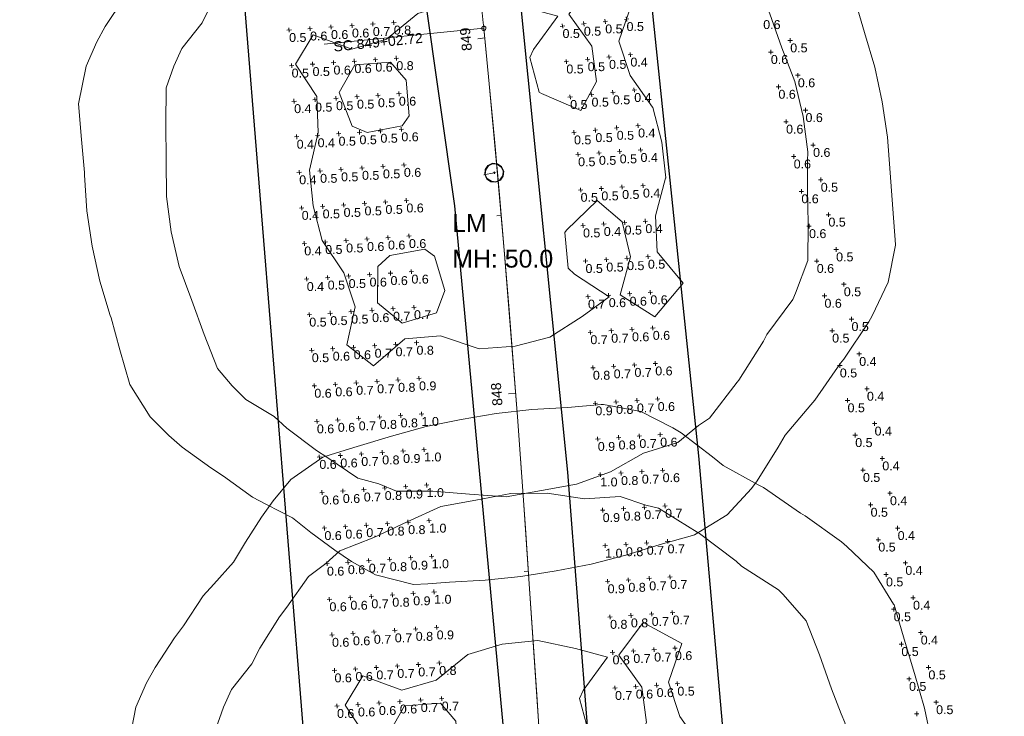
# Model space of a CAD drawing. Extents: x 11759 to 13757, y -2685 to 8839.
# Tile 50 of 55: x 12624 to 12900, y 7132 to 7328. Entities that reach past the tile are written whole.
import ezdxf

# ---------------------------------------------------------------- set-up
doc = ezdxf.new("R2010")
doc.units = 0
doc.header["$MEASUREMENT"] = 0
for name, color, linetype, lineweight in [('AGI32-115446_BK001 - Copy -- 2023-Jan-03 22h-01m-38s-DRAWING', 7, 'Continuous', 0), ('AGI32-Project_1-CALCPTS', 7, 'Continuous', 0), ('AGI32-Project_1-LUMINAIRE', 7, 'Continuous', 0), ('AGI32-Project_1-MARKPOINT', 7, 'Continuous', 0), ('AGI32-Project_1-POLE_PENDANT', 7, 'Continuous', 0), ('AGI32-Project_1-STATISTICAL_AREA', 7, 'Continuous', 0), ('AGI32-Project_1-TEMPLATE', 7, 'Continuous', 0)]:
    doc.layers.add(name, color=color, linetype=linetype, lineweight=lineweight)
doc.styles.add('AGI32-Arial', font='arial.ttf')

# ---------------------------------------------------------------- blocks, each defined once
blk = doc.blocks.new('AGI32-ID1buv4w-Project_1-STATISTICAL_AREA-US 23 NB - Overall')
at = {"layer": 'AGI32-Project_1-STATISTICAL_AREA', "color": 7, "linetype": 'Continuous', "lineweight": 30}
for p, q in [((597.56, 5823.13), (644.11, 5496.34)), ((617.34, 5157.8), (584.78, 5558.94)), ((644.11, 5496.34), (666.46, 5256.13))]:
    blk.add_line(p, q, dxfattribs=at)
blk = doc.blocks.new('AGI32-ID1buv4w-Project_1-STATISTICAL_AREA-US 23 SB - Overall')
at = {"layer": 'AGI32-Project_1-STATISTICAL_AREA', "color": 7, "linetype": 'Continuous', "lineweight": 30}
for p, q in [((712.63, 5426.3), (691.66, 5626.99)), ((659.7, 5581.99), (675.78, 5421.7)), ((736.94, 5149.82), (712.63, 5426.3)), ((675.78, 5421.7), (701.41, 5088.01))]:
    blk.add_line(p, q, dxfattribs=at)
blk = doc.blocks.new('AGI32-ID1buv4w-Project_1-LUMINAIRE-LM_Symbol')
at = {"layer": 'AGI32-Project_1-LUMINAIRE', "color": 7, "linetype": 'ByBlock', "lineweight": 0}
for p, q in [((-0.779, 0.45, 0.3), (-0.9, 0, 0.3)), ((-0.779, 0.45), (-0.9, 0)), ((-0.9, 0, 0.3), (-0.779, 0.45, 0.3)), ((-0.9, 0, 0.3), (-0.779, -0.45, 0.3)), ((-0.9, 0), (-0.9, 0, 0.3)), ((-0.9, 0), (-0.779, -0.45)), ((-0.779, -0.45, 0.3), (-0.9, 0, 0.3)), ((-0.9, 0, 0.3), (-0.9, 0)), ((-0.734, 0.405), (-0.855, 0)), ((-0.855, 0), (-0.734, -0.405)), ((-0.45, 0.779, 0.3), (-0.779, 0.45, 0.3)), ((-0.45, 0.779), (-0.779, 0.45)), ((-0.779, 0.45, 0.3), (-0.45, 0.779, 0.3)), ((-0.779, 0.45), (-0.779, 0.45, 0.3)), ((-0.779, 0.45, 0.3), (-0.779, 0.45)), ((-0.405, 0.734), (-0.734, 0.405)), ((0, 0.9, 0.3), (-0.45, 0.779, 0.3)), ((0, 0.9), (-0.45, 0.779)), ((-0.45, 0.779, 0.3), (0, 0.9, 0.3)), ((-0.45, 0.779), (-0.45, 0.779, 0.3)), ((-0.45, 0.779, 0.3), (-0.45, 0.779)), ((0, 0.855), (-0.405, 0.734)), ((-0.1, 0), (0.1, 0)), ((0.45, 0.779, 0.3), (0, 0.9, 0.3)), ((0.45, 0.779), (0, 0.9)), ((0, 0.9), (0, 0.9, 0.3)), ((0, 0.9, 0.3), (0.45, 0.779, 0.3)), ((0, 0.9, 0.3), (0, 0.9)), ((0.405, 0.734), (0, 0.855)), ((0, -0.1), (0, 0.1)), ((0, 0.1), (0.1, 0)), ((0, -0.1), (0.1, 0)), ((0.734, 0.405), (0.405, 0.734)), ((0.779, 0.45, 0.3), (0.45, 0.779, 0.3)), ((0.779, 0.45), (0.45, 0.779)), ((0.45, 0.779), (0.45, 0.779, 0.3)), ((0.45, 0.779, 0.3), (0.779, 0.45, 0.3)), ((0.45, 0.779, 0.3), (0.45, 0.779)), ((0.855, 0), (0.734, 0.405)), ((0.734, -0.405), (0.855, 0)), ((0.9, 0, 0.3), (0.779, 0.45, 0.3)), ((0.9, 0), (0.779, 0.45)), ((0.779, 0.45), (0.779, 0.45, 0.3)), ((0.779, 0.45, 0.3), (0.9, 0, 0.3)), ((0.779, 0.45, 0.3), (0.779, 0.45)), ((0.779, -0.45, 0.3), (0.9, 0, 0.3)), ((0.779, -0.45), (0.9, 0)), ((0.9, 0, 0.3), (0.779, -0.45, 0.3)), ((0.9, 0, 0.3), (0.9, 0)), ((0.9, 0), (0.9, 0, 0.3)), ((-0.779, -0.45, 0.3), (-0.45, -0.779, 0.3)), ((-0.779, -0.45), (-0.779, -0.45, 0.3)), ((-0.779, -0.45), (-0.45, -0.779)), ((-0.45, -0.779, 0.3), (-0.779, -0.45, 0.3)), ((-0.779, -0.45, 0.3), (-0.779, -0.45)), ((-0.734, -0.405), (-0.405, -0.734)), ((-0.45, -0.779, 0.3), (0, -0.9, 0.3)), ((-0.45, -0.779), (-0.45, -0.779, 0.3)), ((-0.45, -0.779), (0, -0.9)), ((0, -0.9, 0.3), (-0.45, -0.779, 0.3)), ((-0.45, -0.779, 0.3), (-0.45, -0.779)), ((-0.405, -0.734), (0, -0.855)), ((0, -0.855), (0.405, -0.734)), ((0, -0.9, 0.3), (0.45, -0.779, 0.3)), ((0, -0.9), (0.45, -0.779)), ((0.45, -0.779, 0.3), (0, -0.9, 0.3)), ((0, -0.9), (0, -0.9, 0.3)), ((0, -0.9, 0.3), (0, -0.9)), ((0.405, -0.734), (0.734, -0.405)), ((0.45, -0.779, 0.3), (0.779, -0.45, 0.3)), ((0.45, -0.779), (0.779, -0.45)), ((0.779, -0.45, 0.3), (0.45, -0.779, 0.3)), ((0.45, -0.779), (0.45, -0.779, 0.3)), ((0.45, -0.779, 0.3), (0.45, -0.779)), ((0.779, -0.45), (0.779, -0.45, 0.3)), ((0.779, -0.45, 0.3), (0.779, -0.45))]:
    blk.add_line(p, q, dxfattribs=at)
blk = doc.blocks.new('AGI32-ID1buv4w-Project_1-LUMINAIRE-LM_121-1')
at = {"layer": 'AGI32-Project_1-LUMINAIRE', "color": 7, "linetype": 'ByBlock', "lineweight": 0, "xscale": 3, "yscale": 3, "zscale": 3}
blk.add_blockref('AGI32-ID1buv4w-Project_1-LUMINAIRE-LM_Symbol', (0, 0), dxfattribs=at)
blk = doc.blocks.new('AGI32-ID1buv4w-Project_1-LUMINAIRE-LM_121_Labels')
at = {"layer": 'AGI32-Project_1-LUMINAIRE', "color": 7, "linetype": 'ByBlock', "lineweight": 0, "char_height": 5, "attachment_point": 1, "style": 'AGI32-Arial'}
for s, insert in [('LM', (-8.85, -11.04, 50)), ('MH: 50.0', (-8.85, -21.04, 50))]:
    blk.add_mtext(s, dxfattribs=dict(at, insert=insert))
blk = doc.blocks.new('AGI32-ID1buv4w-Project_1-LUMINAIRE-LM_Template1')
at = {"layer": 'AGI32-Project_1-TEMPLATE', "color": 1, "linetype": 'ByBlock', "lineweight": 0}
for p, q in [((-36.02, 109.99, -50), (-30, 110.68, -50)), ((-30, 110.68, -50), (-20, 111.88, -50)), ((-20, 111.88, -50), (-10, 112.73, -50)), ((-10, 112.73, -50), (0, 112.91, -50)), ((0, 112.91, -50), (10, 112.83, -50)), ((10, 112.83, -50), (20, 112.09, -50)), ((20, 112.09, -50), (30, 110.85, -50)), ((30, 110.85, -50), (39.4, 109.99, -50)), ((-50, 104.94, -50), (-40, 109.5, -50)), ((-40, 109.5, -50), (-36.02, 109.99, -50)), ((39.4, 109.99, -50), (40, 109.93, -50)), ((40, 109.93, -50), (49.99, 106.1, -50)), ((-55.96, 99.99, -50), (-50, 104.94, -50)), ((49.99, 106.1, -50), (58.01, 99.99, -50)), ((-59.99, 96.08, -50), (-55.96, 99.99, -50)), ((58.01, 99.99, -50), (59.99, 98.21, -50)), ((59.99, 98.21, -50), (67.49, 89.99, -50)), ((-65.67, 89.99, -50), (-59.99, 96.08, -50)), ((-69.99, 85.03, -50), (-65.67, 89.99, -50)), ((67.49, 89.99, -50), (69.99, 87, -50)), ((69.99, 87, -50), (78.64, 79.99, -50)), ((-76.51, 79.99, -50), (-69.99, 85.03, -50)), ((-79.99, 77.26, -50), (-76.51, 79.99, -50)), ((78.64, 79.99, -50), (79.99, 78.89, -50)), ((79.99, 78.89, -50), (88.87, 69.99, -50)), ((-86.94, 69.99, -50), (-79.99, 77.26, -50)), ((-89.99, 67.14, -50), (-86.94, 69.99, -50)), ((88.87, 69.99, -50), (89.99, 68.99, -50)), ((-96.87, 59.99, -50), (-89.99, 67.14, -50)), ((89.99, 68.99, -50), (98.78, 59.99, -50)), ((-99.99, 56.1, -50), (-96.87, 59.99, -50)), ((98.78, 59.99, -50), (99.99, 58.51, -50)), ((99.99, 58.51, -50), (106.17, 49.99, -50)), ((-104.18, 49.99, -50), (-99.99, 56.1, -50)), ((-108.13, 40, -50), (-104.18, 49.99, -50)), ((106.17, 49.99, -50), (109.99, 40.21, -50)), ((-109.13, 30, -50), (-108.13, 40, -50)), ((109.99, 40.21, -50), (110.07, 40, -50)), ((110.07, 40, -50), (111.13, 30, -50)), ((-109.99, 20.7, -50), (-109.13, 30, -50)), ((111.13, 30, -50), (112.21, 20, -50)), ((-111.26, 10, -50), (-110.07, 20, -50)), ((-110.07, 20, -50), (-109.99, 20.7, -50)), ((112.21, 20, -50), (113.29, 10, -50)), ((-111.61, 0, -50), (-111.26, 10, -50)), ((113.29, 10, -50), (113.56, 0, -50)), ((-111.26, -10, -50), (-111.61, 0, -50)), ((113.56, 0, -50), (113.29, -10, -50)), ((-110.07, -20, -50), (-111.26, -10, -50)), ((113.29, -10, -50), (112.21, -20, -50)), ((-109.99, -20.7, -50), (-110.07, -20, -50)), ((-109.13, -30, -50), (-109.99, -20.7, -50)), ((112.21, -20, -50), (111.13, -30, -50)), ((-108.13, -40, -50), (-109.13, -30, -50)), ((111.13, -30, -50), (110.07, -40, -50)), ((-104.18, -50, -50), (-108.13, -40, -50)), ((109.99, -40.21, -50), (106.17, -50, -50)), ((110.07, -40, -50), (109.99, -40.21, -50)), ((-99.99, -56.1, -50), (-104.18, -50, -50)), ((106.17, -50, -50), (99.99, -58.51, -50)), ((-96.87, -59.99, -50), (-99.99, -56.1, -50)), ((-89.99, -67.14, -50), (-96.87, -59.99, -50)), ((98.78, -59.99, -50), (89.99, -68.99, -50)), ((99.99, -58.51, -50), (98.78, -59.99, -50)), ((-86.94, -69.99, -50), (-89.99, -67.14, -50)), ((89.99, -68.99, -50), (88.87, -69.99, -50)), ((-79.99, -77.26, -50), (-86.94, -69.99, -50)), ((88.87, -69.99, -50), (79.99, -78.89, -50)), ((-76.51, -79.99, -50), (-79.99, -77.26, -50)), ((-69.99, -85.03, -50), (-76.51, -79.99, -50)), ((78.64, -79.99, -50), (69.99, -87, -50)), ((79.99, -78.89, -50), (78.64, -79.99, -50)), ((-65.67, -89.99, -50), (-69.99, -85.03, -50)), ((69.99, -87, -50), (67.49, -89.99, -50)), ((-59.99, -96.08, -50), (-65.67, -89.99, -50)), ((67.49, -89.99, -50), (59.99, -98.21, -50)), ((-55.96, -99.99, -50), (-59.99, -96.08, -50)), ((59.99, -98.21, -50), (58.01, -99.99, -50)), ((-50, -104.94, -50), (-55.96, -99.99, -50)), ((58.01, -99.99, -50), (49.99, -106.1, -50)), ((-40, -109.5, -50), (-50, -104.94, -50)), ((49.99, -106.1, -50), (40, -109.93, -50)), ((-36.02, -109.99, -50), (-40, -109.5, -50)), ((-30, -110.68, -50), (-36.02, -109.99, -50)), ((39.4, -109.99, -50), (30, -110.85, -50)), ((40, -109.93, -50), (39.4, -109.99, -50)), ((-20, -111.88, -50), (-30, -110.68, -50)), ((-10, -112.73, -50), (-20, -111.88, -50)), ((0, -112.91, -50), (-10, -112.73, -50)), ((10, -112.83, -50), (0, -112.91, -50)), ((20, -112.09, -50), (10, -112.83, -50)), ((30, -110.85, -50), (20, -112.09, -50))]:
    blk.add_line(p, q, dxfattribs=at)
at = {"layer": 'AGI32-Project_1-TEMPLATE', "color": 5, "linetype": 'ByBlock', "lineweight": 0}
for p, q in [((-20, 87.43, -50), (-10, 89.98, -50)), ((-10, 89.98, -50), (0, 89.96, -50)), ((0, 89.96, -50), (10, 89.99, -50)), ((10, 89.99, -50), (20, 88.29, -50)), ((-30, 84.75, -50), (-20, 87.43, -50)), ((20, 88.29, -50), (30, 84.86, -50)), ((-44.52, 79.99, -50), (-40, 82.85, -50)), ((-40, 82.85, -50), (-30, 84.75, -50)), ((30, 84.86, -50), (40, 83.65, -50)), ((40, 83.65, -50), (46.61, 79.99, -50)), ((-57.49, 69.99, -50), (-50, 77.33, -50)), ((-50, 77.33, -50), (-44.52, 79.99, -50)), ((46.61, 79.99, -50), (49.99, 78.56, -50)), ((49.99, 78.56, -50), (59.42, 69.99, -50)), ((-59.99, 67.64, -50), (-57.49, 69.99, -50)), ((59.42, 69.99, -50), (59.99, 69.5, -50)), ((59.99, 69.5, -50), (68.77, 59.99, -50)), ((-67.06, 59.99, -50), (-59.99, 67.64, -50)), ((-69.99, 56.1, -50), (-67.06, 59.99, -50)), ((68.77, 59.99, -50), (69.99, 58.35, -50)), ((69.99, 58.35, -50), (78.97, 49.99, -50)), ((-76.9, 49.99, -50), (-69.99, 56.1, -50)), ((-79.99, 45.51, -50), (-76.9, 49.99, -50)), ((78.97, 49.99, -50), (79.99, 48.41, -50)), ((79.99, 48.41, -50), (85.03, 40, -50)), ((-83.19, 40, -50), (-79.99, 45.51, -50)), ((-85.15, 30, -50), (-83.19, 40, -50)), ((85.03, 40, -50), (86.99, 30, -50)), ((-86.82, 20, -50), (-85.15, 30, -50)), ((86.99, 30, -50), (88.58, 20, -50)), ((-88.57, 10, -50), (-86.82, 20, -50)), ((88.58, 20, -50), (89.99, 12.61, -50)), ((89.99, 12.61, -50), (90.52, 10, -50)), ((-89.09, 0, -50), (-88.57, 10, -50)), ((90.52, 10, -50), (91.07, 0, -50)), ((-88.57, -10, -50), (-89.09, 0, -50)), ((91.07, 0, -50), (90.52, -10, -50)), ((-86.82, -20, -50), (-88.57, -10, -50)), ((90.52, -10, -50), (89.99, -12.61, -50)), ((89.99, -12.61, -50), (88.58, -20, -50)), ((-85.15, -30, -50), (-86.82, -20, -50)), ((88.58, -20, -50), (86.99, -30, -50)), ((-83.19, -40, -50), (-85.15, -30, -50)), ((86.99, -30, -50), (85.03, -40, -50)), ((-79.99, -45.51, -50), (-83.19, -40, -50)), ((85.03, -40, -50), (79.99, -48.41, -50)), ((-76.9, -50, -50), (-79.99, -45.51, -50)), ((79.99, -48.41, -50), (78.97, -50, -50)), ((-69.99, -56.1, -50), (-76.9, -50, -50)), ((78.97, -50, -50), (69.99, -58.35, -50)), ((-67.06, -59.99, -50), (-69.99, -56.1, -50)), ((-59.99, -67.64, -50), (-67.06, -59.99, -50)), ((68.77, -59.99, -50), (59.99, -69.5, -50)), ((69.99, -58.35, -50), (68.77, -59.99, -50)), ((-57.49, -69.99, -50), (-59.99, -67.64, -50)), ((-50, -77.33, -50), (-57.49, -69.99, -50)), ((59.42, -69.99, -50), (49.99, -78.56, -50)), ((59.99, -69.5, -50), (59.42, -69.99, -50)), ((-44.52, -79.99, -50), (-50, -77.33, -50)), ((-40, -82.85, -50), (-44.52, -79.99, -50)), ((46.61, -79.99, -50), (40, -83.65, -50)), ((49.99, -78.56, -50), (46.61, -79.99, -50)), ((-30, -84.75, -50), (-40, -82.85, -50)), ((-20, -87.43, -50), (-30, -84.75, -50)), ((30, -84.86, -50), (20, -88.29, -50)), ((40, -83.65, -50), (30, -84.86, -50)), ((-10, -89.98, -50), (-20, -87.43, -50)), ((20, -88.29, -50), (10, -89.99, -50)), ((0, -89.96, -50), (-10, -89.98, -50)), ((10, -89.99, -50), (0, -89.96, -50))]:
    blk.add_line(p, q, dxfattribs=at)
at = {"layer": 'AGI32-Project_1-TEMPLATE', "color": 3, "linetype": 'ByBlock', "lineweight": 0}
for p, q in [((-46.32, 40, -50), (-40, 47.15, -50)), ((-40, 47.15, -50), (-30, 41.31, -50)), ((-20, 42.3, -50), (-10, 47.77, -50)), ((-10, 47.77, -50), (0, 48.88, -50)), ((0, 48.88, -50), (10, 48.16, -50)), ((10, 48.16, -50), (20, 44.03, -50)), ((31.6, 40, -50), (40, 47.79, -50)), ((40, 47.79, -50), (49.57, 40, -50)), ((-30, 41.31, -50), (-20, 42.3, -50)), ((20, 44.03, -50), (28.43, 40, -50)), ((-42.07, 30, -50), (-46.32, 40, -50)), ((28.43, 40, -50), (20, 32.04, -50)), ((36.32, 30, -50), (31.6, 40, -50)), ((49.57, 40, -50), (43.99, 30, -50)), ((-30, 36.78, -50), (-35.74, 30, -50)), ((-20, 35.69, -50), (-30, 36.78, -50)), ((-16.6, 30, -50), (-20, 35.69, -50)), ((20, 32.04, -50), (18.63, 30, -50)), ((-43.55, 20, -50), (-42.07, 30, -50)), ((-35.74, 30, -50), (-33.8, 20, -50)), ((-17.63, 20, -50), (-16.6, 30, -50)), ((18.63, 30, -50), (19.43, 20, -50)), ((35.83, 20, -50), (36.32, 30, -50)), ((43.99, 30, -50), (45.35, 20, -50)), ((-47.85, 10, -50), (-43.55, 20, -50)), ((-33.8, 20, -50), (-30, 17.54, -50)), ((-20, 17.59, -50), (-17.63, 20, -50)), ((19.43, 20, -50), (20, 19.48, -50)), ((20, 19.48, -50), (30, 12.84, -50)), ((30, 12.84, -50), (35.83, 20, -50)), ((45.35, 20, -50), (49.99, 10.16, -50)), ((-30, 17.54, -50), (-20, 17.59, -50)), ((-48.64, 0, -50), (-47.85, 10, -50)), ((49.99, 10.16, -50), (50.05, 10, -50)), ((50.05, 10, -50), (50.72, 0, -50)), ((-47.85, -10, -50), (-48.64, 0, -50)), ((50.72, 0, -50), (50.05, -10, -50)), ((-43.55, -20, -50), (-47.85, -10, -50)), ((49.99, -10.16, -50), (45.35, -20, -50)), ((50.05, -10, -50), (49.99, -10.16, -50)), ((30, -12.84, -50), (20, -19.48, -50)), ((35.83, -20, -50), (30, -12.84, -50)), ((-30, -17.54, -50), (-33.8, -20, -50)), ((-20, -17.59, -50), (-30, -17.54, -50)), ((-17.63, -20, -50), (-20, -17.59, -50)), ((-42.07, -30, -50), (-43.55, -20, -50)), ((-33.8, -20, -50), (-35.74, -30, -50)), ((-16.6, -30, -50), (-17.63, -20, -50)), ((19.43, -20, -50), (18.63, -30, -50)), ((20, -19.48, -50), (19.43, -20, -50)), ((36.32, -30, -50), (35.83, -20, -50)), ((45.35, -20, -50), (43.99, -30, -50)), ((-46.32, -40, -50), (-42.07, -30, -50)), ((-35.74, -30, -50), (-30, -36.78, -50)), ((-20, -35.69, -50), (-16.6, -30, -50)), ((18.63, -30, -50), (20, -32.04, -50)), ((31.6, -40, -50), (36.32, -30, -50)), ((43.99, -30, -50), (49.57, -40, -50)), ((20, -32.04, -50), (28.43, -40, -50)), ((-30, -36.78, -50), (-20, -35.69, -50)), ((-40, -47.15, -50), (-46.32, -40, -50)), ((-30, -41.31, -50), (-40, -47.15, -50)), ((-20, -42.3, -50), (-30, -41.31, -50)), ((28.43, -40, -50), (20, -44.03, -50)), ((40, -47.79, -50), (31.6, -40, -50)), ((49.57, -40, -50), (40, -47.79, -50)), ((-10, -47.77, -50), (-20, -42.3, -50)), ((20, -44.03, -50), (10, -48.16, -50)), ((0, -48.88, -50), (-10, -47.77, -50)), ((10, -48.16, -50), (0, -48.88, -50))]:
    blk.add_line(p, q, dxfattribs=at)
blk = doc.blocks.new('AGI32-ID1buv4w-Project_1-LUMINAIRE-LM_121')
at = {"layer": 'AGI32-Project_1-POLE_PENDANT', "color": 7, "linetype": 'ByBlock', "lineweight": 0}
for q in [(3, 0), (0, 0, -50)]:
    blk.add_line((0, 0), q, dxfattribs=at)
at = {"layer": 'AGI32-Project_1-LUMINAIRE', "color": 7, "linetype": 'ByBlock', "lineweight": 0}
blk.add_blockref('AGI32-ID1buv4w-Project_1-LUMINAIRE-LM_121-1', (3, 0), dxfattribs=at)
at = {"layer": 'AGI32-Project_1-LUMINAIRE', "color": 7, "linetype": 'ByBlock', "lineweight": 0, "rotation": 349.6469913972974}
blk.add_blockref('AGI32-ID1buv4w-Project_1-LUMINAIRE-LM_121_Labels', (0, 0, -50), dxfattribs=at)
at = {"layer": 'AGI32-Project_1-TEMPLATE', "color": 7, "linetype": 'ByBlock', "lineweight": 0}
blk.add_blockref('AGI32-ID1buv4w-Project_1-LUMINAIRE-LM_Template1', (0, 0), dxfattribs=at)
blk = doc.blocks.new('AGI32-ID1buv4w-Project_1-LUMINAIRE-LM_125-1')
at = {"layer": 'AGI32-Project_1-LUMINAIRE', "color": 7, "linetype": 'ByBlock', "lineweight": 0, "xscale": 3, "yscale": 3, "zscale": 3}
blk.add_blockref('AGI32-ID1buv4w-Project_1-LUMINAIRE-LM_Symbol', (0, 0), dxfattribs=at)
blk = doc.blocks.new('AGI32-ID1buv4w-Project_1-LUMINAIRE-LM_125_Labels')
at = {"layer": 'AGI32-Project_1-LUMINAIRE', "color": 7, "linetype": 'ByBlock', "lineweight": 0, "char_height": 5, "attachment_point": 1, "style": 'AGI32-Arial'}
for s, insert in [('LM', (-8.85, -11.04, 50)), ('MH: 50.0', (-8.85, -21.04, 50))]:
    blk.add_mtext(s, dxfattribs=dict(at, insert=insert))
blk = doc.blocks.new('AGI32-ID1buv4w-Project_1-LUMINAIRE-LM_125')
at = {"layer": 'AGI32-Project_1-POLE_PENDANT', "color": 7, "linetype": 'ByBlock', "lineweight": 0}
for q in [(3, 0), (0, 0, -50)]:
    blk.add_line((0, 0), q, dxfattribs=at)
at = {"layer": 'AGI32-Project_1-LUMINAIRE', "color": 7, "linetype": 'ByBlock', "lineweight": 0}
blk.add_blockref('AGI32-ID1buv4w-Project_1-LUMINAIRE-LM_125-1', (3, 0), dxfattribs=at)
at = {"layer": 'AGI32-Project_1-LUMINAIRE', "color": 7, "linetype": 'ByBlock', "lineweight": 0, "rotation": 349.6469913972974}
blk.add_blockref('AGI32-ID1buv4w-Project_1-LUMINAIRE-LM_125_Labels', (0, 0, -50), dxfattribs=at)
at = {"layer": 'AGI32-Project_1-TEMPLATE', "color": 7, "linetype": 'ByBlock', "lineweight": 0}
blk.add_blockref('AGI32-ID1buv4w-Project_1-LUMINAIRE-LM_Template1', (0, 0), dxfattribs=at)
blk = doc.blocks.new('AGI32-ID1buv4w-MARKPOINT')
at = {"layer": 'AGI32-Project_1-MARKPOINT', "color": 0, "linetype": 'Continuous', "lineweight": 0}
for p, q in [((-0.125, 0), (0.125, 0)), ((0, -0.125), (0, 0.125))]:
    blk.add_line(p, q, dxfattribs=at)
blk = doc.blocks.new('AGI32-ID1buv4w-Project_1-CALCPTS-US 23 NB - Ramp C')
at = {"layer": 'AGI32-Project_1-MARKPOINT', "color": 6, "linetype": 'Continuous', "lineweight": 0, "xscale": 5, "yscale": 5, "zscale": 5}
for p in [(738.21, 5542.72), (732.78, 5539.48), (740.35, 5532.95), (734.91, 5529.71), (742.49, 5523.18), (737.05, 5519.94), (744.62, 5513.41), (739.19, 5510.18), (746.77, 5503.64), (741.34, 5500.41), (748.92, 5493.88), (743.49, 5490.65), (751.08, 5484.11), (745.65, 5480.88), (753.24, 5474.35), (747.81, 5471.11), (755.39, 5464.58), (749.96, 5461.35), (757.55, 5454.82), (752.12, 5451.59), (759.71, 5445.05), (754.28, 5441.82), (761.86, 5435.29), (756.43, 5432.06), (764.02, 5425.52), (758.59, 5422.29), (766.17, 5415.76), (760.74, 5412.53), (768.33, 5406), (762.9, 5402.76), (770.49, 5396.23), (765.06, 5393), (772.64, 5386.47), (767.21, 5383.23), (774.8, 5376.7), (769.37, 5373.47), (776.96, 5366.94), (771.53, 5363.7), (779.11, 5357.17), (773.68, 5353.94)]:
    blk.add_blockref('AGI32-ID1buv4w-MARKPOINT', p, dxfattribs=at)
at = {"layer": 'AGI32-Project_1-CALCPTS', "color": 6, "linetype": 'Continuous', "lineweight": 0, "char_height": 2.5, "attachment_point": 1, "style": 'AGI32-Arial'}
for s, insert in [('0.6', (730.64, 5548.42)), ('0.5', (738.21, 5541.88)), ('0.6', (732.78, 5538.65)), ('0.6', (740.35, 5532.11)), ('0.6', (734.91, 5528.88)), ('0.6', (742.49, 5522.35)), ('0.6', (737.05, 5519.11)), ('0.6', (744.62, 5512.58)), ('0.6', (739.19, 5509.34)), ('0.5', (746.77, 5502.81)), ('0.6', (741.34, 5499.58)), ('0.5', (748.92, 5493.05)), ('0.6', (743.49, 5489.81)), ('0.5', (751.08, 5483.28)), ('0.6', (745.65, 5480.05)), ('0.5', (753.24, 5473.52)), ('0.6', (747.81, 5470.28)), ('0.5', (755.39, 5463.75)), ('0.5', (749.96, 5460.52)), ('0.4', (757.55, 5453.99)), ('0.5', (752.12, 5450.75)), ('0.4', (759.71, 5444.22)), ('0.5', (754.28, 5440.99)), ('0.4', (761.86, 5434.46)), ('0.5', (756.43, 5431.22)), ('0.4', (764.02, 5424.69)), ('0.5', (758.59, 5421.46)), ('0.4', (766.17, 5414.93)), ('0.5', (760.74, 5411.69)), ('0.4', (768.33, 5405.16)), ('0.5', (762.9, 5401.93)), ('0.4', (770.49, 5395.4)), ('0.5', (765.06, 5392.16)), ('0.4', (772.64, 5385.63)), ('0.5', (767.21, 5382.4)), ('0.4', (774.8, 5375.87)), ('0.5', (769.37, 5372.63)), ('0.5', (776.96, 5366.1)), ('0.5', (771.53, 5362.87)), ('0.5', (779.11, 5356.34))]:
    blk.add_mtext(s, dxfattribs=dict(at, insert=insert))
blk = doc.blocks.new('AGI32-ID1buv4w-Project_1-CALCPTS-US 23 NB - STA 843+00 TO STA 849+00_Luminance')
at = {"layer": 'AGI32-Project_1-MARKPOINT', "color": 154, "linetype": 'Continuous', "lineweight": 0, "xscale": 5.000000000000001, "yscale": 5.000000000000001, "zscale": 5.000000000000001, "rotation": 93.95608219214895}
for p in [(690.41, 5511.6), (696.24, 5512), (678.75, 5510.8), (684.58, 5511.2), (679.44, 5500.82), (685.26, 5501.22), (691.09, 5501.62), (696.92, 5502.03), (680.13, 5490.84), (685.95, 5491.25), (691.78, 5491.65), (697.61, 5492.05), (686.65, 5481.27), (692.48, 5481.67), (698.31, 5482.08), (680.82, 5480.87), (681.51, 5470.89), (687.34, 5471.29), (693.17, 5471.7), (698.99, 5472.1), (699.68, 5462.12), (682.19, 5460.91), (688.02, 5461.32), (693.85, 5461.72), (682.89, 5450.94), (688.72, 5451.34), (694.54, 5451.74), (700.37, 5452.15), (683.58, 5440.96), (689.4, 5441.36), (695.23, 5441.77), (701.06, 5442.17), (695.92, 5431.79), (701.75, 5432.19), (684.26, 5430.99), (690.09, 5431.39), (684.95, 5421.01), (690.78, 5421.41), (696.61, 5421.82), (702.44, 5422.22), (703.13, 5412.24), (685.64, 5411.03), (691.47, 5411.44), (697.3, 5411.84), (692.16, 5401.46), (697.99, 5401.86), (703.82, 5402.27), (686.33, 5401.06), (687.02, 5391.08), (692.85, 5391.48), (698.68, 5391.89), (704.51, 5392.29), (699.37, 5381.91), (705.2, 5382.31), (687.71, 5381.1), (693.54, 5381.51), (688.4, 5371.13), (694.23, 5371.53), (700.06, 5371.94), (705.89, 5372.34), (689.09, 5361.15), (694.92, 5361.56), (700.75, 5361.96), (706.58, 5362.36)]:
    blk.add_blockref('AGI32-ID1buv4w-MARKPOINT', p, dxfattribs=at)
at = {"layer": 'AGI32-Project_1-CALCPTS', "color": 154, "linetype": 'Continuous', "lineweight": 0, "char_height": 2.5, "attachment_point": 1, "style": 'AGI32-Arial'}
for s, insert in [('0.5', (678.75, 5509.96)), ('0.5', (684.58, 5510.36)), ('0.5', (690.41, 5510.77)), ('0.4', (696.24, 5511.17)), ('0.4', (696.92, 5501.19)), ('0.5', (679.44, 5499.99)), ('0.5', (685.26, 5500.39)), ('0.5', (691.09, 5500.79)), ('0.4', (685.95, 5490.41)), ('0.5', (691.78, 5490.82)), ('0.4', (697.61, 5491.22)), ('0.5', (680.13, 5490.01)), ('0.5', (680.82, 5480.03)), ('0.5', (686.65, 5480.44)), ('0.5', (692.48, 5480.84)), ('0.5', (698.31, 5481.24)), ('0.6', (693.17, 5470.86)), ('0.6', (698.99, 5471.27)), ('0.7', (681.51, 5470.06)), ('0.6', (687.34, 5470.46)), ('0.7', (682.19, 5460.08)), ('0.7', (688.02, 5460.48)), ('0.6', (693.85, 5460.89)), ('0.6', (699.68, 5461.29)), ('0.8', (682.89, 5450.1)), ('0.7', (688.72, 5450.51)), ('0.7', (694.54, 5450.91)), ('0.6', (700.37, 5451.31)), ('0.8', (689.4, 5440.53)), ('0.7', (695.23, 5440.93)), ('0.6', (701.06, 5441.34)), ('0.9', (683.58, 5440.13)), ('0.9', (684.26, 5430.15)), ('0.8', (690.09, 5430.56)), ('0.7', (695.92, 5430.96)), ('0.6', (701.75, 5431.36)), ('0.6', (702.44, 5421.39)), ('1.0', (684.95, 5420.18)), ('0.8', (690.78, 5420.58)), ('0.7', (696.61, 5420.98)), ('0.9', (685.64, 5410.2)), ('0.8', (691.47, 5410.6)), ('0.7', (697.3, 5411.01)), ('0.7', (703.13, 5411.41)), ('1.0', (686.33, 5400.22)), ('0.8', (692.16, 5400.63)), ('0.7', (697.99, 5401.03)), ('0.7', (703.82, 5401.43)), ('0.7', (698.68, 5391.05)), ('0.7', (704.51, 5391.46)), ('0.9', (687.02, 5390.25)), ('0.8', (692.85, 5390.65)), ('0.8', (687.71, 5380.27)), ('0.8', (693.54, 5380.67)), ('0.7', (699.37, 5381.08)), ('0.7', (705.2, 5381.48)), ('0.6', (705.89, 5371.5)), ('0.8', (688.4, 5370.3)), ('0.7', (694.23, 5370.7)), ('0.7', (700.06, 5371.1)), ('0.6', (694.92, 5360.72)), ('0.6', (700.75, 5361.13)), ('0.5', (706.58, 5361.53)), ('0.7', (689.09, 5360.32))]:
    blk.add_mtext(s, dxfattribs=dict(at, insert=insert))
blk = doc.blocks.new('AGI32-ID1buv4w-Project_1-CALCPTS-US 23 NB - STA 849+00 TO STA 849+75_Luminance')
at = {"layer": 'AGI32-Project_1-MARKPOINT', "color": 154, "linetype": 'Continuous', "lineweight": 0, "xscale": 5, "yscale": 5, "zscale": 5, "rotation": 96.17008098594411}
for p in [(672.84, 5616.99), (678.82, 5617.64), (684.81, 5618.28), (666.85, 5616.34), (685.88, 5608.34), (667.93, 5606.4), (673.91, 5607.05), (679.9, 5607.69), (680.97, 5597.75), (686.96, 5598.4), (669, 5596.46), (674.99, 5597.11), (670.08, 5586.52), (676.06, 5587.16), (682.05, 5587.81), (688.03, 5588.46), (683.12, 5577.87), (689.11, 5578.52), (671.15, 5576.57), (677.14, 5577.22), (678.21, 5567.28), (684.2, 5567.93), (690.18, 5568.57), (672.23, 5566.63), (691.26, 5558.63), (673.3, 5556.69), (679.29, 5557.34), (685.27, 5557.98), (686.35, 5548.04), (692.33, 5548.69), (674.38, 5546.75), (680.36, 5547.4), (675.45, 5536.81), (681.44, 5537.45), (687.42, 5538.1), (693.41, 5538.75), (688.5, 5528.16), (694.48, 5528.81), (676.52, 5526.86), (682.51, 5527.51), (683.59, 5517.57), (689.57, 5518.22), (695.56, 5518.86), (677.6, 5516.92)]:
    blk.add_blockref('AGI32-ID1buv4w-MARKPOINT', p, dxfattribs=at)
at = {"layer": 'AGI32-Project_1-CALCPTS', "color": 154, "linetype": 'Continuous', "lineweight": 0, "char_height": 2.5, "attachment_point": 1, "style": 'AGI32-Arial'}
for s, insert in [('0.5', (684.81, 5617.45)), ('0.8', (666.85, 5615.51)), ('0.7', (672.84, 5616.16)), ('0.6', (678.82, 5616.8)), ('0.7', (673.91, 5606.21)), ('0.6', (679.9, 5606.86)), ('0.5', (685.88, 5607.51)), ('0.8', (667.93, 5605.57)), ('0.7', (669, 5595.63)), ('0.6', (674.99, 5596.27)), ('0.5', (680.97, 5596.92)), ('0.5', (686.96, 5597.57)), ('0.5', (682.05, 5586.98)), ('0.5', (688.03, 5587.62)), ('0.7', (670.08, 5585.68)), ('0.6', (676.06, 5586.33)), ('0.6', (671.15, 5575.74)), ('0.6', (677.14, 5576.39)), ('0.5', (683.12, 5577.04)), ('0.5', (689.11, 5577.68)), ('0.5', (690.18, 5567.74)), ('0.6', (672.23, 5565.8)), ('0.6', (678.21, 5566.45)), ('0.5', (684.2, 5567.09)), ('0.5', (679.29, 5556.5)), ('0.5', (685.27, 5557.15)), ('0.5', (691.26, 5557.8)), ('0.6', (673.3, 5555.86)), ('0.5', (674.38, 5545.91)), ('0.5', (680.36, 5546.56)), ('0.5', (686.35, 5547.21)), ('0.5', (692.33, 5547.86)), ('0.5', (687.42, 5537.27)), ('0.4', (693.41, 5537.91)), ('0.5', (675.45, 5535.97)), ('0.5', (681.44, 5536.62)), ('0.5', (676.52, 5526.03)), ('0.5', (682.51, 5526.68)), ('0.5', (688.5, 5527.33)), ('0.4', (694.48, 5527.97)), ('0.4', (695.56, 5518.03)), ('0.5', (677.6, 5516.09)), ('0.5', (683.59, 5516.74)), ('0.5', (689.57, 5517.38))]:
    blk.add_mtext(s, dxfattribs=dict(at, insert=insert))
blk = doc.blocks.new('AGI32-ID1buv4w-Project_1-CALCPTS-US 23 SB - STA 849+75 TO STA 845+00_Luminance')
at = {"layer": 'AGI32-Project_1-MARKPOINT', "color": 154, "linetype": 'Continuous', "lineweight": 0, "xscale": 5, "yscale": 5, "zscale": 5, "rotation": 274.0552286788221}
for p in [(627.07, 5547.72), (597.73, 5545.64), (603.6, 5546.06), (609.47, 5546.47), (615.34, 5546.89), (621.2, 5547.31), (610.17, 5536.5), (616.04, 5536.91), (621.91, 5537.33), (627.78, 5537.75), (598.43, 5535.67), (604.3, 5536.08), (599.14, 5525.69), (605.01, 5526.11), (610.88, 5526.52), (616.75, 5526.94), (622.62, 5527.36), (628.49, 5527.77), (623.33, 5517.38), (629.19, 5517.8), (599.85, 5515.72), (605.72, 5516.13), (611.59, 5516.55), (617.46, 5516.97), (606.42, 5506.16), (612.29, 5506.57), (618.16, 5506.99), (624.03, 5507.41), (629.9, 5507.82), (600.56, 5505.74), (630.61, 5497.85), (601.26, 5495.77), (607.13, 5496.18), (613, 5496.6), (618.87, 5497.02), (624.74, 5497.43), (619.58, 5487.04), (625.45, 5487.46), (631.32, 5487.87), (601.97, 5485.79), (607.84, 5486.21), (613.71, 5486.62), (602.68, 5475.82), (608.55, 5476.23), (614.42, 5476.65), (620.28, 5477.06), (626.15, 5477.48), (632.02, 5477.9), (626.86, 5467.51), (632.73, 5467.92), (603.38, 5465.84), (609.25, 5466.26), (615.12, 5466.67), (620.99, 5467.09), (615.83, 5456.7), (621.7, 5457.11), (627.57, 5457.53), (633.44, 5457.95), (604.09, 5455.87), (609.96, 5456.28), (604.8, 5445.89), (610.67, 5446.31), (616.54, 5446.72), (622.41, 5447.14), (628.28, 5447.56), (634.15, 5447.97), (623.11, 5437.16), (628.98, 5437.58), (634.85, 5438), (605.51, 5435.92), (611.38, 5436.33), (617.24, 5436.75), (612.08, 5426.36), (617.95, 5426.77), (623.82, 5427.19), (629.69, 5427.61), (635.56, 5428.02), (606.21, 5425.94), (636.27, 5418.05), (606.92, 5415.97), (612.79, 5416.38), (618.66, 5416.8), (624.53, 5417.22), (630.4, 5417.63), (619.37, 5406.82), (625.24, 5407.24), (631.1, 5407.66), (636.97, 5408.07), (607.63, 5405.99), (613.5, 5406.41), (608.33, 5396.02), (614.2, 5396.43), (620.07, 5396.85), (625.94, 5397.27), (631.81, 5397.68), (637.68, 5398.1), (632.52, 5387.71), (638.39, 5388.12), (609.04, 5386.04), (614.91, 5386.46), (620.78, 5386.87), (626.65, 5387.29), (615.62, 5376.48), (621.49, 5376.9), (627.36, 5377.31), (633.23, 5377.73), (639.09, 5378.15), (609.75, 5376.07), (639.8, 5368.17), (610.45, 5366.09), (616.33, 5366.51), (622.19, 5366.92), (628.06, 5367.34), (633.93, 5367.76), (628.77, 5357.36), (634.64, 5357.78), (640.51, 5358.2), (611.16, 5356.12), (617.03, 5356.53), (622.9, 5356.95)]:
    blk.add_blockref('AGI32-ID1buv4w-MARKPOINT', p, dxfattribs=at)
at = {"layer": 'AGI32-Project_1-CALCPTS', "color": 154, "linetype": 'Continuous', "lineweight": 0, "char_height": 2.5, "attachment_point": 1, "style": 'AGI32-Arial'}
for s, insert in [('0.6', (609.47, 5545.64)), ('0.6', (615.34, 5546.06)), ('0.7', (621.2, 5546.47)), ('0.8', (627.07, 5546.89)), ('0.5', (597.73, 5544.81)), ('0.6', (603.6, 5545.22)), ('0.5', (598.43, 5534.83)), ('0.5', (604.3, 5535.25)), ('0.6', (610.17, 5535.67)), ('0.6', (616.04, 5536.08)), ('0.6', (621.91, 5536.5)), ('0.8', (627.78, 5536.91)), ('0.5', (616.75, 5526.11)), ('0.5', (622.62, 5526.52)), ('0.6', (628.49, 5526.94)), ('0.4', (599.14, 5524.86)), ('0.5', (605.01, 5525.27)), ('0.5', (610.88, 5525.69)), ('0.4', (605.72, 5515.3)), ('0.5', (611.59, 5515.72)), ('0.5', (617.46, 5516.13)), ('0.5', (623.33, 5516.55)), ('0.6', (629.19, 5516.96)), ('0.4', (599.85, 5514.88)), ('0.6', (629.9, 5506.99)), ('0.4', (600.56, 5504.91)), ('0.5', (606.42, 5505.32)), ('0.5', (612.29, 5505.74)), ('0.5', (618.16, 5506.16)), ('0.5', (624.03, 5506.57)), ('0.5', (613, 5495.77)), ('0.5', (618.87, 5496.18)), ('0.5', (624.74, 5496.6)), ('0.6', (630.61, 5497.01)), ('0.4', (601.26, 5494.93)), ('0.5', (607.13, 5495.35)), ('0.4', (601.97, 5484.96)), ('0.5', (607.84, 5485.37)), ('0.5', (613.71, 5485.79)), ('0.6', (619.58, 5486.21)), ('0.6', (625.45, 5486.62)), ('0.6', (631.32, 5487.04)), ('0.6', (626.15, 5476.65)), ('0.6', (632.02, 5477.06)), ('0.4', (602.68, 5474.98)), ('0.5', (608.55, 5475.4)), ('0.5', (614.42, 5475.82)), ('0.6', (620.28, 5476.23)), ('0.5', (609.25, 5465.42)), ('0.5', (615.12, 5465.84)), ('0.6', (620.99, 5466.26)), ('0.7', (626.86, 5466.67)), ('0.7', (632.73, 5467.09)), ('0.5', (603.38, 5465.01)), ('0.8', (633.44, 5457.11)), ('0.5', (604.09, 5455.03)), ('0.6', (609.96, 5455.45)), ('0.6', (615.83, 5455.87)), ('0.7', (621.7, 5456.28)), ('0.7', (627.57, 5456.7)), ('0.7', (622.41, 5446.31)), ('0.8', (628.28, 5446.72)), ('0.9', (634.15, 5447.14)), ('0.6', (604.8, 5445.06)), ('0.6', (610.67, 5445.47)), ('0.7', (616.54, 5445.89)), ('0.6', (605.51, 5435.08)), ('0.6', (611.38, 5435.5)), ('0.7', (617.24, 5435.92)), ('0.8', (623.11, 5436.33)), ('0.8', (628.98, 5436.75)), ('1.0', (634.85, 5437.16)), ('0.9', (629.69, 5426.77)), ('1.0', (635.56, 5427.19)), ('0.6', (606.21, 5425.11)), ('0.6', (612.08, 5425.52)), ('0.7', (617.95, 5425.94)), ('0.8', (623.82, 5426.36)), ('0.7', (618.66, 5415.97)), ('0.8', (624.53, 5416.38)), ('0.9', (630.4, 5416.8)), ('1.0', (636.27, 5417.21)), ('0.6', (606.92, 5415.13)), ('0.6', (612.79, 5415.55)), ('0.6', (607.63, 5405.16)), ('0.6', (613.5, 5405.57)), ('0.7', (619.37, 5405.99)), ('0.8', (625.24, 5406.41)), ('0.8', (631.1, 5406.82)), ('1.0', (636.97, 5407.24)), ('0.8', (625.94, 5396.43)), ('0.9', (631.81, 5396.85)), ('1.0', (637.68, 5397.26)), ('0.6', (608.33, 5395.18)), ('0.6', (614.2, 5395.6)), ('0.7', (620.07, 5396.02)), ('0.6', (614.91, 5385.62)), ('0.7', (620.78, 5386.04)), ('0.8', (626.65, 5386.46)), ('0.9', (632.52, 5386.87)), ('1.0', (638.39, 5387.29)), ('0.6', (609.04, 5385.21)), ('0.9', (639.09, 5377.31)), ('0.6', (609.75, 5375.23)), ('0.6', (615.62, 5375.65)), ('0.7', (621.49, 5376.07)), ('0.7', (627.36, 5376.48)), ('0.8', (633.23, 5376.9)), ('0.7', (622.19, 5366.09)), ('0.7', (628.06, 5366.51)), ('0.7', (633.93, 5366.92)), ('0.8', (639.8, 5367.34)), ('0.6', (610.45, 5365.26)), ('0.6', (616.33, 5365.67)), ('0.6', (611.16, 5355.28)), ('0.6', (617.03, 5355.7)), ('0.6', (622.9, 5356.12)), ('0.6', (628.77, 5356.53)), ('0.7', (634.64, 5356.95)), ('0.7', (640.51, 5357.36))]:
    blk.add_mtext(s, dxfattribs=dict(at, insert=insert))

msp = doc.modelspace()

# ---------------------------------------------------------------- linework, layer by layer
at = {"layer": 'AGI32-115446_BK001 - Copy -- 2023-Jan-03 22h-01m-38s-DRAWING', "color": 7, "linetype": 'Continuous', "lineweight": 0}
for p, q in [((12753.72, 7325.27), (12708.95, 7320.8)), ((12753.99, 7322.56), (12752, 7322.36)), ((12758.59, 7272.77), (12757.4, 7272.67)), ((12762.62, 7222.94), (12760.63, 7222.79)), ((12766.22, 7173.07), (12765.02, 7172.98))]:
    msp.add_line(p, q, dxfattribs=at)
for points in [[(12769.57, 7122.78, 0), (12766.46, 7169.55, 0), (12764.83, 7192.93, 0), (12763.12, 7216.3, 0), (12761.33, 7239.67, 0), (12759.43, 7263.03, 0), (12757.4, 7286.38, 0), (12755.24, 7309.72, 0), (12754.11, 7321.38, 0), (12753.82, 7324.3, 0), (12753.75, 7325.03, 0), (12753.73, 7325.21, 0), (12753.73, 7325.26, 0), (12753.72, 7325.37, 0), (12753.69, 7325.66, 0), (12753.57, 7326.82, 0), (12753.1, 7331.46, 0)], [(12754.32, 7325.33, 0), (12754.31, 7325.41, 0), (12754.25, 7325.55, 0), (12754.16, 7325.68, 0), (12754.04, 7325.78, 0), (12753.9, 7325.85, 0), (12753.74, 7325.87, 0), (12753.59, 7325.85, 0), (12753.44, 7325.8, 0), (12753.31, 7325.71, 0), (12753.21, 7325.59, 0), (12753.15, 7325.44, 0), (12753.13, 7325.29, 0), (12753.14, 7325.13, 0), (12753.2, 7324.99, 0), (12753.29, 7324.86, 0), (12753.41, 7324.76, 0), (12753.55, 7324.7, 0), (12753.71, 7324.67, 0), (12753.86, 7324.69, 0), (12754.01, 7324.74, 0), (12754.14, 7324.83, 0), (12754.23, 7324.95, 0), (12754.3, 7325.1, 0), (12754.32, 7325.25, 0), (12754.32, 7325.33, 0)], [(12772.55, 7075.99, 0), (12770.57, 7107.18, 0), (12768.56, 7138.37, 0), (12766.46, 7169.55, 0), (12765.38, 7185.13, 0), (12764.27, 7200.72, 0), (12763.12, 7216.3, 0), (12761.94, 7231.88, 0), (12760.71, 7247.46, 0), (12759.43, 7263.03, 0), (12758.09, 7278.6, 0), (12756.7, 7294.16, 0), (12755.24, 7309.72, 0), (12753.72, 7325.27, 0)], [(12753.72, 7325.27, 0), (12753.72, 7325.27, 0), (12753.72, 7325.27, 0), (12753.72, 7325.27, 0), (12753.72, 7325.27, 0), (12753.72, 7325.27, 0), (12753.72, 7325.27, 0), (12753.72, 7325.27, 0), (12753.72, 7325.27, 0), (12753.72, 7325.27, 0), (12753.72, 7325.27, 0), (12753.72, 7325.27, 0), (12753.72, 7325.27, 0), (12753.72, 7325.27, 0), (12753.72, 7325.27, 0), (12753.72, 7325.27, 0), (12753.72, 7325.27, 0), (12753.72, 7325.27, 0), (12753.72, 7325.27, 0), (12753.72, 7325.27, 0), (12753.72, 7325.27, 0), (12753.72, 7325.27, 0), (12753.72, 7325.27, 0), (12753.72, 7325.27, 0), (12753.72, 7325.27, 0), (12753.72, 7325.27, 0)], [(12753.99, 7322.56, 0), (12753.99, 7322.56, 0), (12753.99, 7322.56, 0), (12753.99, 7322.56, 0), (12753.99, 7322.56, 0), (12753.99, 7322.56, 0), (12753.99, 7322.56, 0), (12753.99, 7322.56, 0), (12753.99, 7322.56, 0), (12753.99, 7322.56, 0), (12753.99, 7322.56, 0), (12753.99, 7322.56, 0), (12753.99, 7322.56, 0), (12753.99, 7322.56, 0), (12753.99, 7322.56, 0), (12753.99, 7322.56, 0), (12753.99, 7322.56, 0), (12753.99, 7322.56, 0), (12753.99, 7322.56, 0), (12753.99, 7322.56, 0), (12753.99, 7322.56, 0), (12753.99, 7322.56, 0), (12753.99, 7322.56, 0), (12753.99, 7322.56, 0), (12753.99, 7322.56, 0), (12753.99, 7322.56, 0)], [(12762.62, 7222.94, 0), (12762.62, 7222.94, 0), (12762.62, 7222.94, 0), (12762.62, 7222.94, 0), (12762.62, 7222.94, 0), (12762.62, 7222.94, 0), (12762.62, 7222.94, 0), (12762.62, 7222.94, 0), (12762.62, 7222.94, 0), (12762.62, 7222.94, 0), (12762.62, 7222.94, 0), (12762.62, 7222.94, 0), (12762.62, 7222.94, 0), (12762.62, 7222.94, 0), (12762.62, 7222.94, 0), (12762.62, 7222.94, 0), (12762.62, 7222.94, 0), (12762.62, 7222.94, 0), (12762.62, 7222.94, 0), (12762.62, 7222.94, 0), (12762.62, 7222.94, 0), (12762.62, 7222.94, 0), (12762.62, 7222.94, 0), (12762.62, 7222.94, 0), (12762.62, 7222.94, 0), (12762.62, 7222.94, 0)], [(12763.14, 7200.63, 0), (12763.14, 7200.63, 0), (12763.14, 7200.63, 0), (12763.14, 7200.63, 0), (12763.14, 7200.63, 0), (12763.14, 7200.63, 0), (12763.14, 7200.63, 0), (12763.14, 7200.63, 0), (12763.14, 7200.63, 0), (12763.14, 7200.63, 0), (12763.14, 7200.63, 0), (12763.14, 7200.63, 0), (12763.14, 7200.63, 0), (12763.14, 7200.63, 0), (12763.14, 7200.63, 0), (12763.14, 7200.63, 0), (12763.14, 7200.63, 0), (12763.14, 7200.63, 0), (12763.14, 7200.63, 0), (12763.14, 7200.63, 0), (12763.14, 7200.63, 0), (12763.14, 7200.63, 0), (12763.14, 7200.63, 0), (12763.14, 7200.63, 0), (12763.14, 7200.63, 0), (12763.14, 7200.63, 0)]]:
    msp.add_polyline3d(points, dxfattribs=at)

# ---------------------------------------------------------------- block references
at = {"layer": 'AGI32-Project_1-CALCPTS', "color": 7, "linetype": 'Continuous', "lineweight": 0}
for name in ['AGI32-ID1buv4w-Project_1-CALCPTS-US 23 NB - Ramp C', 'AGI32-ID1buv4w-Project_1-CALCPTS-US 23 NB - STA 849+00 TO STA 849+75_Luminance', 'AGI32-ID1buv4w-Project_1-CALCPTS-US 23 SB - STA 849+75 TO STA 845+00_Luminance', 'AGI32-ID1buv4w-Project_1-CALCPTS-US 23 NB - STA 843+00 TO STA 849+00_Luminance']:
    msp.add_blockref(name, (12101.41, 1779.14), dxfattribs=at)
at = {"layer": 'AGI32-Project_1-LUMINAIRE', "color": 7, "linetype": 'Continuous', "lineweight": 0, "rotation": 10.35300860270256}
for name, p in [('AGI32-ID1buv4w-Project_1-LUMINAIRE-LM_121', (12753.69, 7284.22, 50)), ('AGI32-ID1buv4w-Project_1-LUMINAIRE-LM_125', (12767.64, 7104.5, 50))]:
    msp.add_blockref(name, p, dxfattribs=at)
at = {"layer": 'AGI32-Project_1-STATISTICAL_AREA', "color": 7, "linetype": 'Continuous', "lineweight": 0}
for name in ['AGI32-ID1buv4w-Project_1-STATISTICAL_AREA-US 23 SB - Overall', 'AGI32-ID1buv4w-Project_1-STATISTICAL_AREA-US 23 NB - Overall']:
    msp.add_blockref(name, (12101.41, 1779.14), dxfattribs=at)

# ---------------------------------------------------------------- texts
at = {"layer": 'AGI32-115446_BK001 - Copy -- 2023-Jan-03 22h-01m-38s-DRAWING', "color": 7, "linetype": 'Continuous', "lineweight": 0, "char_height": 2.8, "attachment_point": 1, "style": 'AGI32-Arial'}
for s, insert, rotation in [('SC 849+02.72', (12711.45, 7321.52), 5.7068), ('849', (12747.63, 7318.81), 95.6617), ('848', (12756.18, 7219.31), 94.3465)]:
    msp.add_mtext(s, dxfattribs=dict(at, insert=insert, rotation=rotation))

doc.saveas('drawing.dxf')
